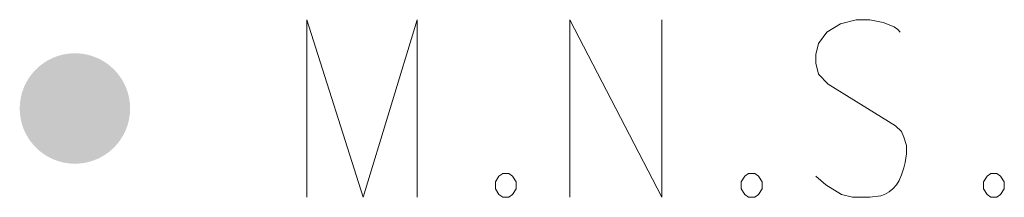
# Model space of a CAD drawing. Header units: feet. Extents: x 2474969 to 2485206, y 498780 to 500682.
# Tile 63 of 69: x 2484282.98 to 2484291.85, y 500146.04 to 500147.64. Entities that reach past the tile are written whole.
import ezdxf

# ---------------------------------------------------------------- set-up
doc = ezdxf.new("R2010")
doc.units = ezdxf.units.FT
doc.header["$MEASUREMENT"] = 0
doc.layers.add('SV_P_Control_Cells_Set', color=7, linetype='Continuous')

# ---------------------------------------------------------------- blocks, each defined once
blk = doc.blocks.new('MNAILS_27')
at = {"layer": 'SV_P_Control_Cells_Set', "linetype": 'Continuous', "lineweight": 0}
h = blk.add_hatch(color=7, dxfattribs=at)
edge = h.paths.add_edge_path()
edge.add_arc((0.00002, -0.00003), 0.02487, 0, 360)
at = {"layer": 'SV_P_Control_Cells_Set', "color": 7, "linetype": 'Continuous', "lineweight": 0, "flags": 128}
for points in [[(0.10452, -0.04003), (0.10452, 0.03997), (0.12987, -0.04003), (0.15412, 0.03997), (0.15412, -0.04003)], [(0.22302, -0.04003), (0.22302, 0.03997), (0.26436, -0.04003), (0.26436, 0.03997)], [(0.37183, 0.0343), (0.37073, 0.03556), (0.36907, 0.03682), (0.36411, 0.03871), (0.35805, 0.03997), (0.35364, 0.03997), (0.35199, 0.03997), (0.34482, 0.03808), (0.33876, 0.0343), (0.3349, 0.02926), (0.3338, 0.02422), (0.3338, 0.02044), (0.3349, 0.0154), (0.33931, 0.011), (0.36963, -0.0079), (0.37238, -0.01042), (0.37348, -0.01294), (0.37458, -0.01672), (0.37458, -0.0205), (0.37404, -0.02428), (0.37348, -0.0268), (0.37238, -0.02995), (0.37128, -0.03247), (0.37017, -0.03436), (0.36852, -0.03625), (0.36687, -0.03751), (0.36466, -0.03877), (0.36301, -0.03939), (0.35805, -0.04003), (0.35033, -0.04003), (0.34538, -0.03877), (0.33821, -0.03436), (0.3338, -0.03058)], [(0.19271, -0.02932), (0.19546, -0.02932), (0.19712, -0.03058), (0.19877, -0.0331), (0.19877, -0.03625), (0.19712, -0.03877), (0.19546, -0.04003), (0.19271, -0.04003), (0.19105, -0.03877), (0.18941, -0.03625), (0.18941, -0.0331), (0.19105, -0.03058), (0.19271, -0.02932)], [(0.30349, -0.02932), (0.30624, -0.02932), (0.3079, -0.03058), (0.30955, -0.0331), (0.30955, -0.03625), (0.3079, -0.03877), (0.30624, -0.04003), (0.30349, -0.04003), (0.30183, -0.03877), (0.30018, -0.03625), (0.30018, -0.0331), (0.30183, -0.03058), (0.30349, -0.02932)], [(0.41262, -0.02932), (0.41537, -0.02932), (0.41703, -0.03058), (0.41867, -0.0331), (0.41867, -0.03625), (0.41703, -0.03877), (0.41537, -0.04003), (0.41262, -0.04003), (0.41096, -0.03877), (0.40931, -0.03625), (0.40931, -0.0331), (0.41096, -0.03058), (0.41262, -0.02932)]]:
    blk.add_lwpolyline(points, dxfattribs=at)

msp = doc.modelspace()

# ---------------------------------------------------------------- block references
at = {"layer": 'SV_P_Control_Cells_Set', "color": 7, "linetype": 'Continuous', "lineweight": 0, "xscale": 20, "yscale": 20, "zscale": 20}
msp.add_blockref('MNAILS_27', (2484283.4766, 500146.8411, 1054.664), dxfattribs=at)

doc.saveas('drawing.dxf')
